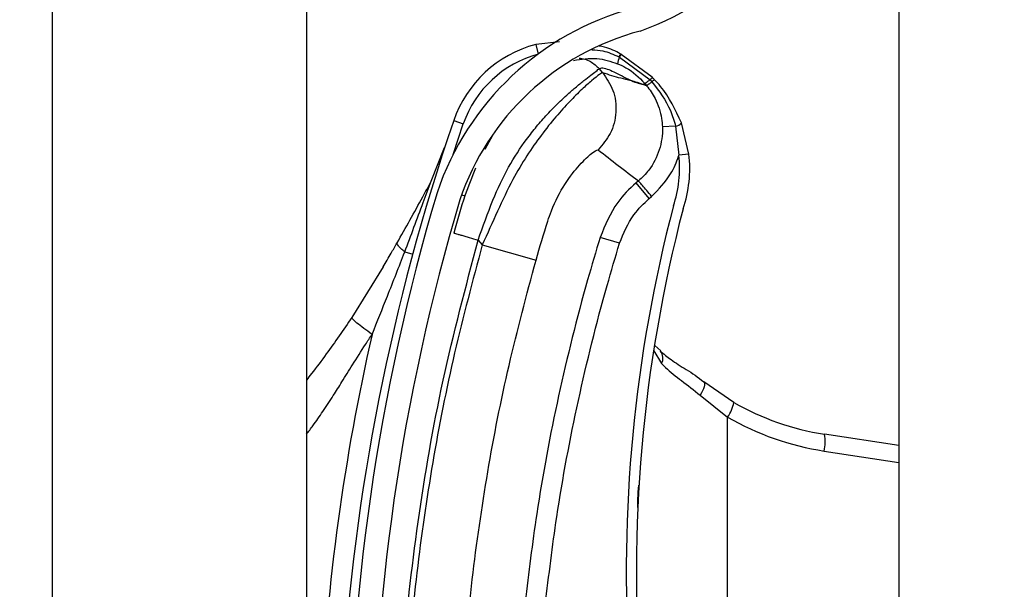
# Model space of a CAD drawing. Header units: inches. Extents: x 170 to 284, y 215 to 248.
# Tile 126 of 202: x 186.1024 to 186.202, y 223.711 to 223.7687. Entities that reach past the tile are written whole.
import ezdxf

# ---------------------------------------------------------------- set-up
doc = ezdxf.new("R2010")
doc.units = ezdxf.units.IN
doc.header["$LTSCALE"] = 0.25
doc.header["$MEASUREMENT"] = 0
doc.layers.add('ANNOTATIONS', color=1, linetype='Continuous')
doc.layers.add('RH BENCH MOUNT', color=7, linetype='Continuous')
doc.styles.add('ARIAL', font='arial.ttf', dxfattribs={"height": 0.09375})
doc.dimstyles.new('STANDARD$0', dxfattribs={"dimtxt": 0.09375, "dimasz": 0.09375, "dimexe": 0.03125, "dimexo": 0.046875, "dimgap": 0.09, "dimtad": 0, "dimtih": 1, "dimtoh": 1, "dimdec": 4, "dimzin": 0, "dimdsep": 46, "dimtxsty": 'ARIAL', "dimcen": 0.09, "dimadec": 0, "dimazin": 0, "dimtfac": 1, "dimtdec": 4, "dimtofl": 0, "dimtmove": 0, "dimatfit": 1, "dimfxl": 1, "dimtolj": 1, "dimtzin": 0, "dimarcsym": 0})

# ---------------------------------------------------------------- blocks, each defined once
blk = doc.blocks.new('*D39')
at = {"layer": 'ANNOTATIONS', "color": 0, "lineweight": -2, "transparency": 16777216}
for p, q in [((186.1492924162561, 223.9759568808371), (187.589735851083, 223.9759568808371)), ((187.558485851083, 223.8822068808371), (187.558485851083, 222.1620311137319)), ((187.558485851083, 220.0069951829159), (187.558485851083, 221.7271709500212)), ((186.8279608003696, 219.9132451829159), (187.589735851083, 219.9132451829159))]:
    blk.add_line(p, q, dxfattribs=at)
at = {"layer": 'ANNOTATIONS', "color": 0, "transparency": 16777216}
for points in [[(187.542860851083, 223.8822068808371), (187.574110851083, 223.8822068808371), (187.558485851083, 223.9759568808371)], [(187.542860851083, 220.0069951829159), (187.574110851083, 220.0069951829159), (187.558485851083, 219.9132451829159)]]:
    blk.add_solid(points, dxfattribs=at)
at = {"layer": 'defpoints', "color": 0, "transparency": 16777216}
for p in [(186.1024174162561, 223.9759568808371), (186.7810858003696, 219.9132451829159), (187.558485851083, 219.9132451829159)]:
    blk.add_point(p, dxfattribs=at)
at = {"layer": 'ANNOTATIONS', "color": 0, "transparency": 16777216, "insert": (187.5584858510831, 221.9446010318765), "char_height": 0.09375, "attachment_point": 5, "style": 'ARIAL'}
blk.add_mtext('\\A1;OPENING\\PHEIGHT', dxfattribs=at)

msp = doc.modelspace()

# ---------------------------------------------------------------- hatches: boundary and pattern name
at = {"layer": 'RH BENCH MOUNT'}
h = msp.add_hatch(dxfattribs=at)
h.set_pattern_fill('ANSI31', color=256, scale=0.34241245, angle=2.8e-322, style=0)
h.set_pattern_definition([(45, (176.0930244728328, 218.320867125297), (-0.03026527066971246, 0.03026527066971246), [])])
edge = h.paths.add_edge_path(flags=0)
edge.add_arc((186.1662917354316, 223.5985654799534), 0.001712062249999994, 450.0000000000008, 472.2104203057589)
edge.add_line((186.1656445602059, 223.6001505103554), (186.1647320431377, 223.6023854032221))
edge.add_arc((186.1662917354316, 223.5985654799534), 0.004126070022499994, 450, 472.2104203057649, ccw=False)
edge.add_arc((186.1662917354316, 223.5896627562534), 0.01302879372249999, 401.47616737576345, 450, ccw=False)
edge.add_arc((186.1620458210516, 223.5865125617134), 0.01830194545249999, 359.9999999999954, 400.0613730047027, ccw=False)
edge.add_arc((186.1685858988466, 223.5865125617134), 0.01176186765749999, 292.14085769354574, 360, ccw=False)
edge.add_arc((186.1662917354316, 223.5897654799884), 0.01566536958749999, 235.25706803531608, 295.43079980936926, ccw=False)
edge.add_arc((186.1715306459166, 223.5978806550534), 0.02532140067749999, 212.8542481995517, 235.980933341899, ccw=False)
edge.add_arc((186.1633812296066, 223.5915117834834), 0.01504902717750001, 172.1557183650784, 209.3146496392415, ccw=False)
edge.add_arc((186.1758108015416, 223.5901763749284), 0.02754708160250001, 453.30850314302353, 532.9325737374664, ccw=False)
edge.add_arc((186.1725578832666, 223.6262666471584), 0.008748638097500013, 280.9586189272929, 427.9414322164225)
edge.add_arc((186.1924176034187, 223.6886199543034), 0.05672062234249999, 179.5706357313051, 253.00989973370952, ccw=False)
edge.add_arc((186.3507493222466, 223.6898183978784), 0.2150521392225, 163.4260275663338, 180.2060536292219, ccw=False)
edge.add_arc((186.1719757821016, 223.7419678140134), 0.02884824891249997, 465.1588434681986, 521.4137567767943, ccw=False)
edge.add_arc((186.1546497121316, 223.7965141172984), 0.0284373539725, 290.1205938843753, 343.7190675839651)
edge.add_arc((186.1674901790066, 223.7923366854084), 0.01494630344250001, 345.2914408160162, 400.5471921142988)
edge.add_arc((186.1640660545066, 223.7905218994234), 0.0187470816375, 397.9578745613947, 431.4396159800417)
edge.add_arc((186.1662917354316, 223.7953499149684), 0.0134739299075, 433.8775574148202, 472.2736457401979)
edge.add_arc((186.1637236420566, 223.8023693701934), 0.006011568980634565, 474.9825325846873, 495.7175736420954)
edge.add_arc((186.1735166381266, 223.7951102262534), 0.01816498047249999, 500.8992600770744, 539.9999999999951)
edge.add_arc((186.1662917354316, 223.7951102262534), 0.01094007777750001, 539.9999999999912, 630.0000000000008)
edge.add_arc((186.1662917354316, 223.7860362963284), 0.001866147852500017, 270, 285.6422464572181)
edge.add_line((186.1667949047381, 223.784239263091), (186.167445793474, 223.7819146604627))
edge.add_arc((186.1662917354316, 223.7860362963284), 0.004280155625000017, 269.9999999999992, 285.6422464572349, ccw=False)
edge.add_arc((186.1662917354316, 223.7951102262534), 0.01335408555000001, 179.9999999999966, 269.9999999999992, ccw=False)
edge.add_arc((186.1735166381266, 223.7951102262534), 0.020578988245, 500.6113583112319, 539.9999999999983, ccw=False)
edge.add_arc((186.1637236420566, 223.8023693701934), 0.008425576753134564, 474.5776671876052, 496.4997109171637, ccw=False)
edge.add_arc((186.1662917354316, 223.7953499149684), 0.01588793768, 433.69030225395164, 472.4705806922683, ccw=False)
edge.add_arc((186.1640660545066, 223.7905218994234), 0.02116108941, 398.1045307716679, 431.5771717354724, ccw=False)
edge.add_arc((186.1674901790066, 223.7923366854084), 0.01736031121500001, 345.18024813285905, 400.3658533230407, ccw=False)
edge.add_arc((186.1546497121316, 223.7965141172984), 0.030851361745, 289.9181572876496, 343.77953759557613, ccw=False)
edge.add_arc((186.1719757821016, 223.7419678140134), 0.02643424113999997, 464.941709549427, 521.3236131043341)
edge.add_arc((186.3507493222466, 223.6898183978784), 0.21263813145, 523.4376684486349, 540.2096895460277)
edge.add_arc((186.1924176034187, 223.6886199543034), 0.05430661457, 539.5566266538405, 613.1145348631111)
edge.add_arc((186.1725578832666, 223.6262666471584), 0.01116264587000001, 280.0610388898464, 428.5290871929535, ccw=False)
edge.add_arc((186.1758108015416, 223.5901763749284), 0.02513307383, 452.9714001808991, 532.9706577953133)
edge.add_arc((186.1633812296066, 223.5915117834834), 0.01263501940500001, 532.0830472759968, 568.9826967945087)
edge.add_arc((186.1715306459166, 223.5978806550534), 0.022907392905, 213.0443063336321, 236.0197152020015)
edge.add_arc((186.1662917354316, 223.5897654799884), 0.01325136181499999, 235.1922404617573, 295.7352497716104)
edge.add_arc((186.1685858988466, 223.5865125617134), 0.009347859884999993, 291.7225241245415, 360)
edge.add_arc((186.1620458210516, 223.5865125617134), 0.01588793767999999, 359.9999999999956, 399.9521788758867)
edge.add_arc((186.1662917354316, 223.5896627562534), 0.01061478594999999, 401.6345013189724, 450.0000000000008)

# ---------------------------------------------------------------- linework, layer by layer
for p, q in [((186.1913380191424, 224.1660078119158), (186.1913380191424, 219.9132451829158)), ((186.1057349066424, 219.9132451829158), (186.1057349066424, 224.0712491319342)), ((186.1314158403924, 223.8886963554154), (186.1314158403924, 223.6963224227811)), ((186.1570029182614, 223.7664039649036), (186.1546035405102, 223.7661544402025)), ((186.1546035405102, 223.7661544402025), (186.1548572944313, 223.7651880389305)), ((186.1630076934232, 223.764898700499), (186.1630086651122, 223.7648982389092)), ((186.1630086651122, 223.7648982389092), (186.1630707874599, 223.7648684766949)), ((186.1630707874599, 223.7648684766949), (186.1630716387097, 223.7648680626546)), ((186.1630716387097, 223.7648680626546), (186.1661753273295, 223.7625837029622)), ((186.1631899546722, 223.7651885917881), (186.1631890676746, 223.7651890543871)), ((186.1632515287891, 223.7651562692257), (186.1631899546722, 223.7651885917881)), ((186.1632524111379, 223.7651558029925), (186.1632515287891, 223.7651562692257)), ((186.1663938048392, 223.7628321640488), (186.1632524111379, 223.7651558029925)), ((186.1613835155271, 223.7632966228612), (186.1610357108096, 223.7637079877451)), ((186.162883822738, 223.7642111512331), (186.1628845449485, 223.7642108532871)), ((186.1661753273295, 223.7625837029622), (186.1663656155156, 223.7623780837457)), ((186.1658192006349, 223.761980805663), (186.1648878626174, 223.7623133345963)), ((186.1463093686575, 223.7584462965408), (186.1472811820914, 223.758113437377)), ((186.1462454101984, 223.7550127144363), (186.1472811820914, 223.758113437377)), ((186.1687535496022, 223.7578729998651), (186.1674199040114, 223.7578238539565)), ((186.1687535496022, 223.7578729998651), (186.1690857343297, 223.7549612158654)), ((186.1701068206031, 223.7550734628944), (186.1693562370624, 223.7582204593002)), ((186.1502438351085, 223.756955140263), (186.1494501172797, 223.7555163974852)), ((186.1440407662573, 223.7523304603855), (186.1453956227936, 223.7557194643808)), ((186.1701068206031, 223.7550734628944), (186.1690857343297, 223.7549612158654)), ((186.165005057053, 223.7523552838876), (186.1647570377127, 223.752145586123)), ((186.1660827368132, 223.7505776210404), (186.1647570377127, 223.752145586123)), ((186.1471115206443, 223.750942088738), (186.1474398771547, 223.7508412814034)), ((186.1660827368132, 223.7505776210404), (186.1663307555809, 223.7507873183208)), ((186.1630862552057, 223.7460377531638), (186.1611233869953, 223.7466403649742)), ((186.1487919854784, 223.7463733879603), (186.1492048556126, 223.7458850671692)), ((186.1492048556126, 223.7458850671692), (186.1546350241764, 223.7443369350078)), ((186.1413538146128, 223.7451651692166), (186.1421723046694, 223.7449433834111)), ((186.1391859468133, 223.7436698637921), (186.1359997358, 223.7385433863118)), ((186.1666509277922, 223.735707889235), (186.1672443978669, 223.7351502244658)), ((186.1665405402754, 223.7351749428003), (186.1673421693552, 223.7338697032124)), ((186.1746502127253, 223.7299490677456), (186.171609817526, 223.7320163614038)), ((186.1712230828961, 223.7306721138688), (186.1740134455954, 223.7284688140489)), ((186.1740134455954, 223.663048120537), (186.1740134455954, 223.7284688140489)), ((186.1913380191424, 223.7255732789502), (186.1838006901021, 223.7267232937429)), ((186.1837659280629, 223.7250308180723), (186.1913380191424, 223.7238754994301))]:
    msp.add_line(p, q, dxfattribs=at)
at = {"layer": 'RH BENCH MOUNT', "flags": 128}
msp.add_lwpolyline([(186.171609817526, 223.7320163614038), (186.1716658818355, 223.7319423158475), (186.1716914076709, 223.7318335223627), (186.171685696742, 223.7316929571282), (186.1716489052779, 223.7315244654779), (186.1715820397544, 223.731332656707), (186.1714869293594, 223.7311227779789), (186.1713661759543, 223.730900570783), (186.1712230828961, 223.7306721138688)], dxfattribs=at)
at = {"layer": 'RH BENCH MOUNT'}
for centre, radius, start, end in [((186.1546497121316, 223.7965141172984), 0.03085136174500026, 289.9181572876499, 343.7795375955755), ((186.1719757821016, 223.7419678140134), 0.02884824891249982, 105.1588434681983, 161.4137567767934), ((186.1719757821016, 223.7419678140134), 0.02643424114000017, 104.9417095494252, 161.3236131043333), ((186.157647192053, 223.7545629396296), 0.01198443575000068, 104.7123854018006, 161.092978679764), ((186.157647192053, 223.7545629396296), 0.01095719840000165, 104.7123854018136, 161.0929786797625), ((186.1651179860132, 223.7639309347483), 0.002251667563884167, 155.3939551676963, 172.851095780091), ((186.1651206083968, 223.7639295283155), 0.002253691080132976, 155.3897650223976, 172.8291455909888), ((186.164417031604, 223.7642201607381), 0.001564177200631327, 141.7256942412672, 154.2910519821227), ((186.1644214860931, 223.764217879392), 0.001568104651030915, 141.7542666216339, 154.2863466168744), ((186.1645201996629, 223.7641588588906), 0.001613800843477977, 141.8260927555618, 153.9140894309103), ((186.1645193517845, 223.7641591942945), 0.001611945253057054, 141.8104826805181, 153.9114578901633), ((186.3507141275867, 223.6884349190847), 0.21606225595, 161.092978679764, 176.5593061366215), ((186.1684014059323, 223.7591802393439), 0.00135383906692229, 285.0764398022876, 314.851901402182), ((186.1571730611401, 223.7536516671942), 0.01198443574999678, 341.3410974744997, 6.273281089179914), ((186.1571730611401, 223.7536516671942), 0.01301167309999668, 341.5025581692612, 6.273281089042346), ((186.3507493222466, 223.6898183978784), 0.2150521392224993, 163.4260275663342, 180.2060536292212), ((186.3507493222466, 223.6898183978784), 0.2126381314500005, 163.4376684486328, 180.2096895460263), ((186.3103094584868, 223.7127290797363), 0.1465525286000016, 165.3406183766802, 202.0185750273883), ((186.3103094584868, 223.7127290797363), 0.1455252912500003, 165.3544246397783, 203.8705502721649), ((186.3507141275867, 223.6884349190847), 0.2180957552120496, 167.1792232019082, 177.2529346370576), ((186.1663523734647, 223.7343987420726), 0.001122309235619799, 331.8758133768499, 39.94683461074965), ((186.1710884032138, 223.7306041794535), 0.003621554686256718, 323.8694765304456, 349.5782562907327), ((186.1877258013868, 223.7524489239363), 0.02602334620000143, 239.8373732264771, 261.3249484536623), ((186.1879492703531, 223.7524489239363), 0.02773540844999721, 239.8373732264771, 261.3249484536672), ((186.1804700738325, 223.7259451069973), 0.003420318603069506, 344.4956794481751, 13.15103634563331)]:
    msp.add_arc(centre, radius, start, end, dxfattribs=at)
for points, knots in [([(186.1602920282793, 223.7656195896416), (186.1606622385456, 223.7655981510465), (186.1616107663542, 223.7655432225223), (186.162478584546, 223.7651428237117), (186.1630076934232, 223.764898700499)], [0, 0, 0, 0, 0.3902998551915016, 0.9999999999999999, 0.9999999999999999, 0.9999999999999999, 0.9999999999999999]), ([(186.1631890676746, 223.7651890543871), (186.1626642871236, 223.7654672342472), (186.1619734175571, 223.7658334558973), (186.1612110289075, 223.76596116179), (186.1610277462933, 223.7659918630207)], [0, 0, 0, 0, 0.7595942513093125, 1, 1, 1, 1]), ([(186.1584241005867, 223.7645482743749), (186.1592155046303, 223.7646717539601), (186.1607331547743, 223.7649085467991), (186.162187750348, 223.7644368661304), (186.162883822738, 223.7642111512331)], [0, 0, 0, 0, 0.5214667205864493, 1, 1, 1, 1]), ([(186.1589977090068, 223.7647783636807), (186.1591878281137, 223.7647500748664), (186.1595832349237, 223.7646912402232), (186.160320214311, 223.7643883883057), (186.1607538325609, 223.7639760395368), (186.1610357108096, 223.7637079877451)], [0, 0, 0, 0, 0.2447599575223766, 0.5090480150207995, 1, 1, 1, 1]), ([(186.1487919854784, 223.7463733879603), (186.1492678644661, 223.7477298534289), (186.1501662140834, 223.750290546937), (186.1517815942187, 223.753781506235), (186.1533840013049, 223.7561934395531), (186.1547159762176, 223.7578961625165), (186.1556308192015, 223.7589395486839), (186.1564224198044, 223.7597680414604), (186.157091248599, 223.7604279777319), (186.1578360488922, 223.761123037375), (186.1586698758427, 223.7618487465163), (186.1597992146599, 223.7627567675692), (186.1607892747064, 223.7635167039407), (186.1609584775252, 223.763648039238), (186.1610357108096, 223.7637079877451)], [0, 0, 0, 0, 0.1307156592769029, 0.2467609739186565, 0.3577928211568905, 0.4170971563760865, 0.4791482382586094, 0.5177152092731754, 0.5590896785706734, 0.603294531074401, 0.6633484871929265, 0.7353692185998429, 0.8792082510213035, 1, 1, 1, 1]), ([(186.1610357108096, 223.7637079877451), (186.1611425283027, 223.7637476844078), (186.1613667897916, 223.7638310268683), (186.1619685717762, 223.7636369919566), (186.1627231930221, 223.7632889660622), (186.1635224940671, 223.7628747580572), (186.1643199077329, 223.762467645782), (186.1647438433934, 223.7623095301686), (186.1649587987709, 223.762229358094)], [0, 0, 0, 0, 0.1574760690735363, 0.330618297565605, 0.4911886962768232, 0.6742546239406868, 0.834831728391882, 1, 1, 1, 1]), ([(186.1628845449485, 223.7642108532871), (186.1631640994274, 223.764082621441), (186.1641970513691, 223.763608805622), (186.1650912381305, 223.7628434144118), (186.1656256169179, 223.7622100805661), (186.1656256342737, 223.7622100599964)], [0, 0, 0, 0, 0.2706300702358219, 0.9999763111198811, 1, 1, 1, 1]), ([(186.1613835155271, 223.7632966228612), (186.1613041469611, 223.7632649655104), (186.1611428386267, 223.7632006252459), (186.1603543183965, 223.7625818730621), (186.1592933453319, 223.7616387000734), (186.1580629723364, 223.7604251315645), (186.1566551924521, 223.7588791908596), (186.1551800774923, 223.7570439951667), (186.1536900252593, 223.7549088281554), (186.1521616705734, 223.752354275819), (186.150725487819, 223.7492779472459), (186.149716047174, 223.7470256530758), (186.1492048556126, 223.7458850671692)], [0, 0, 0, 0, 0.1094013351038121, 0.2223468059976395, 0.3151791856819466, 0.4102231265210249, 0.5012749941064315, 0.5946006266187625, 0.6834485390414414, 0.7745330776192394, 0.8858211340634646, 1, 1, 1, 1]), ([(186.1613835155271, 223.7632966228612), (186.1617726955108, 223.7627207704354), (186.162581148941, 223.7615245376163), (186.1628399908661, 223.759299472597), (186.1623122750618, 223.7571221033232), (186.161364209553, 223.7560323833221), (186.1609078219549, 223.7555078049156)], [0, 0, 0, 0, 0.2406941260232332, 0.4999999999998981, 0.7593058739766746, 1, 1, 1, 1]), ([(186.1648878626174, 223.7623133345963), (186.1646771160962, 223.7623715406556), (186.1640958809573, 223.7625320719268), (186.1630276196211, 223.762741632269), (186.1620068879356, 223.7630861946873), (186.1613835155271, 223.7632966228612)], [0, 0, 0, 0, 0.1812946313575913, 0.50000735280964, 1, 1, 1, 1]), ([(186.1661753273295, 223.7625837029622), (186.1661555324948, 223.7625684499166), (186.1660365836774, 223.7624767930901), (186.1658520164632, 223.7623398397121), (186.1656770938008, 223.7622217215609), (186.1656427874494, 223.7622139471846), (186.1656256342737, 223.7622100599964)], [0, 0, 0, 0, 0.06239373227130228, 0.3749291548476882, 0.6874645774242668, 1, 1, 1, 1]), ([(186.1663656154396, 223.7623780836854), (186.1663456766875, 223.7623622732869), (186.1662259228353, 223.7622673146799), (186.1660407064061, 223.762124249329), (186.1658668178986, 223.7619983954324), (186.1658350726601, 223.7619866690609), (186.1658192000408, 223.7619808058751)], [0, 0, 0, 0, 0.062428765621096, 0.3749525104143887, 0.6874762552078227, 1, 1, 1, 1]), ([(186.1663658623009, 223.762377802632), (186.1670741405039, 223.7614495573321), (186.1681275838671, 223.7600689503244), (186.1685990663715, 223.7584149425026), (186.1687535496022, 223.7578729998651)], [0, 0, 0, 0, 0.6723457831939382, 1, 1, 1, 1]), ([(186.166598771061, 223.7626215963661), (186.1665987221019, 223.7626216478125), (186.1665311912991, 223.7626926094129), (186.1664624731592, 223.7627624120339), (186.1663938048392, 223.7628321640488)], [0, 0, 0, 0, 0.0007249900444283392, 0.9999999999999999, 0.9999999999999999, 0.9999999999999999, 0.9999999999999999]), ([(186.1693562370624, 223.7582204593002), (186.1687429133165, 223.7595161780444), (186.1679923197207, 223.761101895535), (186.1668142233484, 223.7623866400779), (186.1665987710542, 223.7626215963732)], [0, 0, 0, 0, 0.8171182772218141, 1, 1, 1, 1]), ([(186.1649587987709, 223.762229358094), (186.1650523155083, 223.7622037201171), (186.1652403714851, 223.7621521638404), (186.1654677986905, 223.7621396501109), (186.1655729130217, 223.762186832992), (186.1656253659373, 223.7622103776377)], [0, 0, 0, 0, 0.3313600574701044, 0.6663431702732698, 0.9999999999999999, 0.9999999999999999, 0.9999999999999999, 0.9999999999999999]), ([(186.1656253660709, 223.7622103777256), (186.1656735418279, 223.7621533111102), (186.1657381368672, 223.7620767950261), (186.1658027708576, 223.7620002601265), (186.1658192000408, 223.7619808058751)], [0, 0, 0, 0, 0.7458120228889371, 0.9999999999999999, 0.9999999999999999, 0.9999999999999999, 0.9999999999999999]), ([(186.1658160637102, 223.7619845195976), (186.1658160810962, 223.7619844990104), (186.1661511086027, 223.7615877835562), (186.1668351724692, 223.7605540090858), (186.1673257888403, 223.7590943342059), (186.1673992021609, 223.7581033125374), (186.1674199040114, 223.7578238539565)], [0, 0, 0, 0, 1.782673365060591e-05, 0.3435204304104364, 0.8148790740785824, 1, 1, 1, 1]), ([(186.1674199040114, 223.7578238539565), (186.1674206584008, 223.7578015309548), (186.1674472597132, 223.7570143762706), (186.1672226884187, 223.7554428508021), (186.1662671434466, 223.7536062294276), (186.1653879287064, 223.7526791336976), (186.1650049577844, 223.7523551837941), (186.1650049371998, 223.7523551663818)], [0, 0, 0, 0, 0.0108740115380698, 0.3834398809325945, 0.7558119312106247, 0.9999868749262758, 1, 1, 1, 1]), ([(186.1558144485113, 223.7482702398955), (186.155814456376, 223.7482702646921), (186.155928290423, 223.7486291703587), (186.1564277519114, 223.750035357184), (186.1576023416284, 223.7522380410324), (186.1591371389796, 223.7541412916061), (186.1604825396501, 223.7553529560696), (186.1607562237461, 223.7554526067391), (186.1609078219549, 223.7555078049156)], [0, 0, 0, 0, 4.497367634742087e-06, 0.06509473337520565, 0.2616701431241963, 0.4753105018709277, 0.7093656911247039, 0.9999999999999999, 0.9999999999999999, 0.9999999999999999, 0.9999999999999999]), ([(186.1609078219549, 223.7555078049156), (186.1615810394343, 223.7549786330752), (186.1629274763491, 223.7539202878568), (186.1643124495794, 223.7528768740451), (186.1650049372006, 223.7523551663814)], [0, 0, 0, 0, 0.4999992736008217, 1, 1, 1, 1]), ([(186.1663307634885, 223.7507873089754), (186.1670325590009, 223.7515056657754), (186.1681946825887, 223.7526952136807), (186.1688696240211, 223.7542687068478), (186.1690748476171, 223.7549263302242), (186.1690857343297, 223.7549612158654)], [0, 0, 0, 0, 0.5907811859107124, 0.9782917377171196, 1, 1, 1, 1]), ([(186.1485226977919, 223.7536429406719), (186.1481483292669, 223.7527251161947), (186.1472917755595, 223.7506251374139), (186.1466722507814, 223.7483579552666), (186.1463234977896, 223.747081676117)], [0, 0, 0, 0, 0.4370636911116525, 1, 1, 1, 1]), ([(186.1405819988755, 223.7460800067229), (186.1414529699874, 223.7476202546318), (186.1426157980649, 223.7496766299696), (186.1437548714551, 223.7517980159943), (186.1440407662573, 223.7523304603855)], [0, 0, 0, 0, 0.7490110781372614, 1, 1, 1, 1]), ([(186.1413538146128, 223.7451651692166), (186.1419822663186, 223.7468300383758), (186.1428824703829, 223.7492148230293), (186.1437721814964, 223.7516080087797), (186.1440407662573, 223.7523304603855)], [0, 0, 0, 0, 0.6981213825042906, 1, 1, 1, 1]), ([(186.1647570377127, 223.752145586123), (186.1647570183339, 223.7521455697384), (186.1640631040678, 223.7515588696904), (186.1624882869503, 223.7499353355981), (186.1616302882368, 223.7478640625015), (186.1611233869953, 223.7466403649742)], [0, 0, 0, 0, 1.142795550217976e-05, 0.409211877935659, 1, 1, 1, 1]), ([(186.1630862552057, 223.7460377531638), (186.1634979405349, 223.7470549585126), (186.1641954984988, 223.7487785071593), (186.1655341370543, 223.7500546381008), (186.1660827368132, 223.7505776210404)], [0, 0, 0, 0, 0.5901808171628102, 1, 1, 1, 1]), ([(186.1546350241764, 223.7443369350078), (186.1550225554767, 223.7456615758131), (186.1554100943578, 223.7469862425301), (186.1558144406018, 223.7482702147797), (186.1558144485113, 223.7482702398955)], [0, 0, 0, 0, 0.999980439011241, 1, 1, 1, 1]), ([(186.1463234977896, 223.747081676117), (186.1463564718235, 223.7470722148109), (186.1464071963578, 223.7470576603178), (186.1467150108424, 223.7469693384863), (186.1470335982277, 223.7468779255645), (186.1474290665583, 223.7467644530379), (186.1480037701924, 223.7465995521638), (186.1484814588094, 223.7464624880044), (186.1487919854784, 223.7463733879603)], [0, 0, 0, 0, 0.2394568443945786, 0.3683606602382, 0.5000000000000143, 0.6316393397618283, 0.7605431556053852, 1, 1, 1, 1]), ([(186.1611233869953, 223.7466403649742), (186.1606953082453, 223.745211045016), (186.1591104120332, 223.7399192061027), (186.1568152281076, 223.7306211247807), (186.154748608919, 223.7197117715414), (186.1538972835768, 223.7126994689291), (186.1535337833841, 223.7097053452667)], [0, 0, 0, 0, 0.1185397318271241, 0.4388752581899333, 0.7604101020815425, 1, 1, 1, 1]), ([(186.1391839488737, 223.7436664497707), (186.1391839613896, 223.7436664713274), (186.1394482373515, 223.7441216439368), (186.1399159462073, 223.7449216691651), (186.1403828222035, 223.7457307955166), (186.1405819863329, 223.7460799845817), (186.1405819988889, 223.7460800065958)], [0, 0, 0, 0, 2.704369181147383e-05, 0.571031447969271, 0.9999729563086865, 1, 1, 1, 1]), ([(186.1413538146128, 223.7451651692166), (186.14122260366, 223.7452769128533), (186.1409572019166, 223.7455029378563), (186.140703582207, 223.7457932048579), (186.1405992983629, 223.7459781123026), (186.1405852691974, 223.7460607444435), (186.1405819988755, 223.7460800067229)], [0, 0, 0, 0, 0.2979480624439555, 0.6026626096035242, 0.9073771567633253, 0.9999999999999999, 0.9999999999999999, 0.9999999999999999, 0.9999999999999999]), ([(186.1406798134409, 223.6893468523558), (186.1407785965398, 223.694102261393), (186.1409766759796, 223.703637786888), (186.1425862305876, 223.7179467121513), (186.1450430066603, 223.7322562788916), (186.1475403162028, 223.7416601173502), (186.1487919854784, 223.7463733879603)], [0, 0, 0, 0, 0.2468628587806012, 0.4950083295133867, 0.74689458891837, 1, 1, 1, 1]), ([(186.1492048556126, 223.7458850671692), (186.1482307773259, 223.7422548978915), (186.1462797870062, 223.7349839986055), (186.144101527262, 223.7239032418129), (186.1424904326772, 223.7127206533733), (186.1414796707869, 223.7017519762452), (186.1412849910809, 223.6945041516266), (186.1411915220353, 223.6910243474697)], [0, 0, 0, 0, 0.2027568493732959, 0.4061035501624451, 0.6088604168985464, 0.8122072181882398, 1, 1, 1, 1]), ([(186.1555752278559, 223.709485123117), (186.1559349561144, 223.7124482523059), (186.1567756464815, 223.7193731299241), (186.1588195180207, 223.7301697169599), (186.1610898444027, 223.7393718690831), (186.162662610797, 223.744623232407), (186.1630862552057, 223.7460377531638)], [0, 0, 0, 0, 0.2395900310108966, 0.5599255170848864, 0.8814604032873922, 0.9999999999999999, 0.9999999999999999, 0.9999999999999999, 0.9999999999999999]), ([(186.1380557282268, 223.7368308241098), (186.1385785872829, 223.7381221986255), (186.1397015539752, 223.7408957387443), (186.1407783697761, 223.7436782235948), (186.1413538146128, 223.7451651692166)], [0, 0, 0, 0, 0.4656051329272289, 1, 1, 1, 1]), ([(186.146837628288, 223.6909546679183), (186.1468376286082, 223.6909546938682), (186.1468794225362, 223.6943410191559), (186.1471425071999, 223.7013877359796), (186.1480944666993, 223.7120609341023), (186.1496690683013, 223.7229370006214), (186.1517875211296, 223.7337243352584), (186.1536858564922, 223.7407994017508), (186.1546350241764, 223.7443369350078)], [0, 0, 0, 0, 1.439079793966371e-06, 0.1877923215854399, 0.3908439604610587, 0.5938956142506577, 0.7969478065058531, 1, 1, 1, 1]), ([(186.1359997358, 223.7385433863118), (186.1355774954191, 223.7379159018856), (186.134736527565, 223.736666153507), (186.1333792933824, 223.7347750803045), (186.1322799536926, 223.733288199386), (186.1315894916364, 223.7324215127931), (186.1314158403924, 223.7322035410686)], [0, 0, 0, 0, 0.2874979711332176, 0.572604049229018, 0.8925098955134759, 1, 1, 1, 1]), ([(186.1380557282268, 223.7368308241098), (186.1377649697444, 223.737036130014), (186.1371661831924, 223.7374589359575), (186.1364771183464, 223.7380002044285), (186.1360354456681, 223.7384007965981), (186.1360114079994, 223.7384967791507), (186.1359997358, 223.7385433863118)], [0, 0, 0, 0, 0.242789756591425, 0.5000000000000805, 0.7572102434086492, 1, 1, 1, 1]), ([(186.1314158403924, 223.7267189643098), (186.1316367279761, 223.7270071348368), (186.1322125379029, 223.7277583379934), (186.1331125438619, 223.7290696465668), (186.1340874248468, 223.7305496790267), (186.1350835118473, 223.7321311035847), (186.1361597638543, 223.7338620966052), (186.137169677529, 223.7354699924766), (186.1378341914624, 223.7364905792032), (186.1380557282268, 223.7368308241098)], [0, 0, 0, 0, 0.09019872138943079, 0.2351300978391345, 0.3944108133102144, 0.529650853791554, 0.6982639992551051, 0.8994067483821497, 1, 1, 1, 1]), ([(186.1672047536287, 223.7351320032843), (186.1675480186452, 223.73484766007), (186.1682880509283, 223.7342346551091), (186.1698494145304, 223.7332593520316), (186.1710968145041, 223.7324804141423), (186.1717174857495, 223.7319192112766), (186.1717778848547, 223.7318645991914)], [0, 0, 0, 0, 0.2839420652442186, 0.6121401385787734, 0.9622563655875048, 1, 1, 1, 1]), ([(186.1673421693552, 223.7338697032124), (186.1674721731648, 223.7337360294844), (186.1680617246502, 223.7331298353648), (186.1693543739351, 223.7321722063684), (186.1705943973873, 223.7311767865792), (186.1712230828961, 223.7306721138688)], [0, 0, 0, 0, 0.1223980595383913, 0.5550603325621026, 1, 1, 1, 1]), ([(186.1649172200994, 223.7193252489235), (186.1649270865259, 223.719630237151), (186.1649511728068, 223.7203747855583), (186.1649944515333, 223.7211190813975), (186.1650200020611, 223.7215584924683)], [0, 0, 0, 0, 0.4096284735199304, 1, 1, 1, 1])]:
    msp.add_open_spline(points, degree=3, knots=knots, dxfattribs=at)
for points in [[(186.1663938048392, 223.7628321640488), (186.1663922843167, 223.7628277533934), (186.1663892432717, 223.7628189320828), (186.1663453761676, 223.7627669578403), (186.1662764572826, 223.7626906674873), (186.1662090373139, 223.7626193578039), (186.1661753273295, 223.7625837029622)], [(186.1665986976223, 223.7626216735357), (186.1665966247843, 223.7626176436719), (186.1665924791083, 223.7626095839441), (186.1665453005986, 223.7625587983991), (186.1664721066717, 223.762483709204), (186.1664011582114, 223.7624132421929), (186.1663656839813, 223.7623780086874)], [(186.1663309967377, 223.7507875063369), (186.1661608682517, 223.750988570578), (186.1658206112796, 223.7513906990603), (186.1653880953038, 223.7519018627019), (186.1650792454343, 223.7522668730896), (186.1650295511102, 223.7523256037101), (186.1650047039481, 223.7523549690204)]]:
    msp.add_open_spline(points, degree=3, dxfattribs=at)

# ---------------------------------------------------------------- dimensions: what is measured, and where the dimension line sits
at = {"layer": 'ANNOTATIONS'}
dim = msp.add_linear_dim(base=(187.558485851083, 219.9132451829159), p1=(186.102417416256, 223.975956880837), p2=(186.7810858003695, 219.9132451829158), angle=90, text='OPENING\\PHEIGHT', dimstyle='STANDARD$0', dxfattribs=at)
dim.commit()
dim.dimension.update_dxf_attribs({"geometry": '*D39', "text_midpoint": (187.5584858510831, 221.9446010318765)})

doc.saveas('drawing.dxf')
